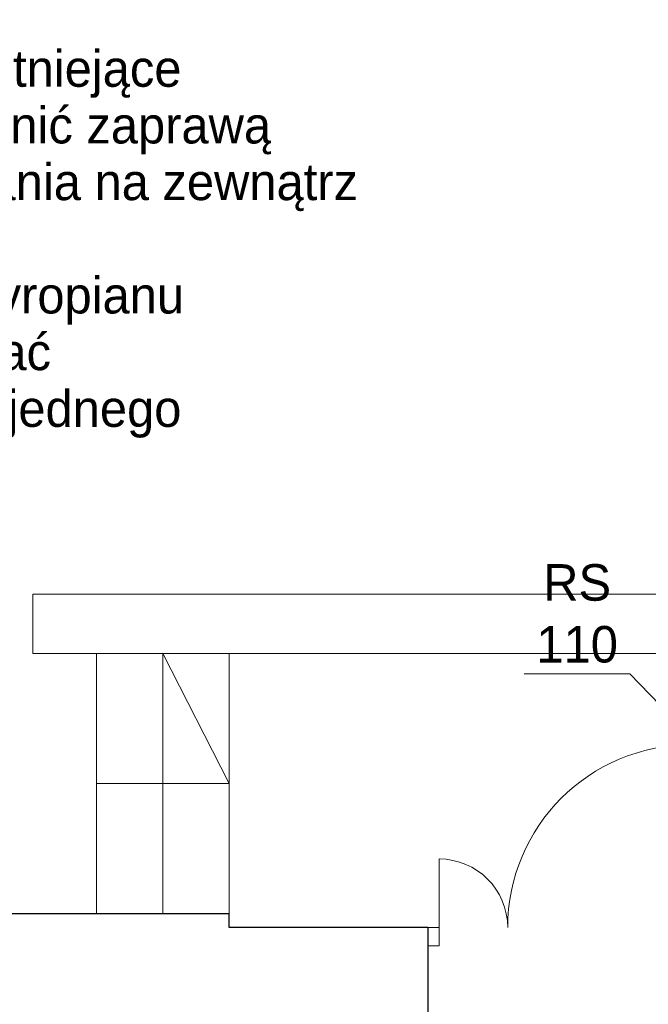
# Model space of a CAD drawing. Extents: x -264238 to -24649, y 31125 to 167795.
# Tile 82 of 256: x -194749 to -191997, y 72308 to 76620. Entities that reach past the tile are written whole.
import ezdxf

# ---------------------------------------------------------------- set-up
doc = ezdxf.new("R2010")
doc.units = 0
doc.header["$MEASUREMENT"] = 0
for name, color, linetype, lineweight in [('Arch opisy_Nr_Pióra__1', 7, 'Continuous', 25), ('INWENT RURY SPUSTOWE_Nr_Pióra__21', 7, 'Continuous', 9), ('INWENT. DRZWI_Nr_Pióra__5', 7, 'Continuous', 13), ('INWENT.ŚCIANY_Nr_Pióra__1', 7, 'Continuous', 25), ('INWENT.ŚCIANY_Nr_Pióra__5', 7, 'Continuous', 13)]:
    doc.layers.add(name, color=color, linetype=linetype, lineweight=lineweight)
doc.styles.add('GENERATED_STYLE_5', font='txt')
doc.styles.add('GENERATED_STYLE_9', font='txt')

msp = doc.modelspace()

# ---------------------------------------------------------------- linework, layer by layer
at = {"layer": 'INWENT RURY SPUSTOWE_Nr_Pióra__21', "linetype": 'Continuous'}
for p, q in [((-192539.6, 73756.2), (-192076.9, 73756.2)), ((-192076.9, 73756.2), (-191092.4, 72724.9))]:
    msp.add_line(p, q, dxfattribs=at)
at = {"layer": 'INWENT. DRZWI_Nr_Pióra__5', "linetype": 'Continuous'}
for p, q in [((-192912.4, 72644.9), (-192912.4, 72944.9)), ((-192912.4, 72644.9), (-192962.4, 72644.9)), ((-192912.4, 72564.9), (-192912.4, 72644.9)), ((-192962.4, 72564.9), (-192912.4, 72564.9))]:
    msp.add_line(p, q, dxfattribs=at)
for centre, radius, start, end in [((-191812.4, 72644.9), 800, 90, 180), ((-192912.4, 72644.9), 300, 0, 90)]:
    msp.add_arc(centre, radius, start, end, dxfattribs=at)
at = {"layer": 'INWENT.ŚCIANY_Nr_Pióra__1', "linetype": 'Continuous'}
for p, q in [((-193832.4, 72704.9), (-195842.4, 72704.9)), ((-193832.4, 72644.9), (-193832.4, 72704.9)), ((-192962.4, 72644.9), (-193832.4, 72644.9)), ((-192962.4, 72644.9), (-192962.4, 72224.9))]:
    msp.add_line(p, q, dxfattribs=at)
at = {"layer": 'INWENT.ŚCIANY_Nr_Pióra__5', "linetype": 'Continuous'}
for p, q in [((-194692.4, 74104.9), (-194692.4, 73844.9)), ((-191202.4, 74104.9), (-194692.4, 74104.9)), ((-191462.4, 73844.9), (-194692.4, 73844.9)), ((-194412.4, 72704.9), (-194412.4, 73844.9)), ((-193832.4, 73274.9), (-194122.4, 73844.9)), ((-194122.4, 72704.9), (-194122.4, 73844.9)), ((-193832.4, 72704.9), (-193832.4, 73844.9)), ((-194412.4, 73274.9), (-193832.4, 73274.9))]:
    msp.add_line(p, q, dxfattribs=at)

# ---------------------------------------------------------------- texts
at = {"layer": 'Arch opisy_Nr_Pióra__1', "linetype": 'Continuous', "insert": (-199202.4, 74540.6), "char_height": 160, "width": 7685.05, "attachment_point": 7, "line_spacing_factor": 0.930668, "style": 'GENERATED_STYLE_9'}
msp.add_mtext('{UWAGA:\\P1. Na powierzchniach otynkowanych usunąć istniejące  \\P    słabozwiązane elementy tynku, braki uzupełnić zaprawą \\P    tynkarską cementowo-wapienną do stosowania na zewnątrz\\P2. Wszystkie wymiary sprawdzić na budowie\\P3. System mocowania warstw ocieplenia ze styropianu \\P    i wełny mineralnej oraz wykończenia wykonać \\P    wg wytycznych producenta. Należy używać jednego \\P    systemu rozwiązań wybranego producenta.}', dxfattribs=at)
at = {"layer": 'INWENT RURY SPUSTOWE_Nr_Pióra__21', "linetype": 'Continuous', "insert": (-192308.2, 74236), "char_height": 160, "width": 462.758, "attachment_point": 2, "line_spacing_factor": 1.015474, "style": 'GENERATED_STYLE_5'}
msp.add_mtext('{RS 110}', dxfattribs=at)

doc.saveas('drawing.dxf')
